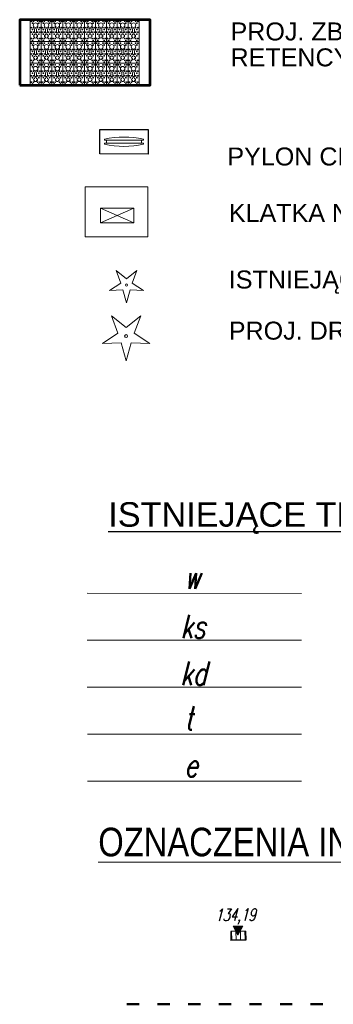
# Model space of a CAD drawing. Header units: metres. Extents: x 7472034 to 8440138, y 5890133 to 5961460.
# Tile 90 of 103: x 8439613 to 8439629, y 5890388 to 5890436. Entities that reach past the tile are written whole.
import ezdxf
from ezdxf.enums import TextEntityAlignment as Align

# ---------------------------------------------------------------- set-up
doc = ezdxf.new("R2010")
doc.units = ezdxf.units.M
doc.header["$MEASUREMENT"] = 0
for name, pattern in [('$0$L218_500', [1, 0.5, -0.5]), ('ACAD_ISO03W100', [30, 12, -18]), ('CENTER', [2, 1.25, -0.25, 0.25, -0.25])]:
    doc.linetypes.add(name, pattern=pattern)
doc.layers.get('0').update_dxf_attribs({"linetype": 'CONTINUOUS', "lineweight": 5})
for name, color, linetype, lineweight in [('### rzędne', 172, 'CONTINUOUS', 5), ('_IS-KS-istn', 36, 'CONTINUOUS', 20), ('_IS-WODA-istn', 5, 'CONTINUOUS', 18), ('_IS.2P.KS.rura', 32, 'ACAD_ISO03W100', 50), ('_IS.KD.krata', 114, 'CONTINUOUS', 30), ('_IS.LEGENDA.1', 7, 'CONTINUOUS', 20), ('_IS_legenda', 7, 'CONTINUOUS', 20), ('a___ogony', 7, 'CONTINUOUS', 5), ('a_opisy', 7, 'CONTINUOUS', 18), ('E_TELEFON-istn', 30, 'CONTINUOUS', 18), ('ELEK-KABLE_ISTN', 1, 'CONTINUOUS', 25), ('ZAG-OPIS_020', 7, 'CONTINUOUS', 25)]:
    doc.layers.add(name, color=color, linetype=linetype, lineweight=lineweight)
doc.layers.add('Parkingi', color=7, linetype='CONTINUOUS')
doc.styles.add('ARIAL', font='arial.ttf')
doc.styles.add('Arial Narrow', font='ARIALN.TTF')
doc.styles.add('DIM', font='simplex.shx', dxfattribs={"width": 0.8})
doc.styles.add('style2', font='romans.shx', dxfattribs={"width": 0.7, "oblique": 15})

# ---------------------------------------------------------------- blocks, each defined once
blk = doc.blocks.new('*U32')
at = {"lineweight": 5}
for p, q in [((1200, 14399), (1200, 13799)), ((2400, 14399), (1200, 14399)), ((1876, 14155), (1724, 14155)), ((2054, 14159), (2004, 14153)), ((2054, 14199), (2054, 14159)), ((2145, 14157), (2145, 14200)), ((2196, 14153), (2145, 14157)), ((2400, 13799), (2400, 14399)), ((2400, 14399), (2400, 13799)), ((3600, 14399), (2400, 14399)), ((3076, 14155), (2924, 14155)), ((3254, 14159), (3204, 14153)), ((3254, 14199), (3254, 14159)), ((3345, 14157), (3345, 14200)), ((3396, 14153), (3345, 14157)), ((3600, 13799), (3600, 14399)), ((3600, 14399), (3600, 13799)), ((4800, 14399), (3600, 14399)), ((4276, 14155), (4124, 14155)), ((4454, 14159), (4404, 14153)), ((4454, 14199), (4454, 14159)), ((4545, 14157), (4545, 14200)), ((4596, 14153), (4545, 14157)), ((4800, 13799), (4800, 14399)), ((1200, 13799), (1200, 13199)), ((2400, 13799), (1200, 13799)), ((1200, 13799), (2400, 13799)), ((1724, 14044), (1876, 14044)), ((2004, 14046), (2054, 14040)), ((2054, 14040), (2054, 13999)), ((2054, 13599), (2054, 13559)), ((2145, 14041), (2196, 14045)), ((2145, 13999), (2145, 14041)), ((2145, 13557), (2145, 13600)), ((2400, 13199), (2400, 13799)), ((2400, 13799), (2400, 13199)), ((3600, 13799), (2400, 13799)), ((2400, 13799), (3600, 13799)), ((2924, 14044), (3076, 14044)), ((3204, 14046), (3254, 14040)), ((3254, 14040), (3254, 13999)), ((3254, 13599), (3254, 13559)), ((3345, 14041), (3396, 14045)), ((3345, 13999), (3345, 14041)), ((3345, 13557), (3345, 13600)), ((3600, 13199), (3600, 13799)), ((3600, 13799), (3600, 13199)), ((4800, 13799), (3600, 13799)), ((3600, 13799), (4800, 13799)), ((4124, 14044), (4276, 14044)), ((4404, 14046), (4454, 14040)), ((4454, 14040), (4454, 13999)), ((4454, 13599), (4454, 13559)), ((4545, 14041), (4596, 14045)), ((4545, 13999), (4545, 14041)), ((4545, 13557), (4545, 13600)), ((4800, 13199), (4800, 13799)), ((1200, 13199), (1200, 12599)), ((2400, 13199), (1200, 13199)), ((1200, 13199), (2400, 13199)), ((1876, 13555), (1724, 13555)), ((1724, 13444), (1876, 13444)), ((2054, 13559), (2004, 13553)), ((2004, 13446), (2054, 13440)), ((2054, 13440), (2054, 13399)), ((2196, 13553), (2145, 13557)), ((2145, 13441), (2196, 13445)), ((2145, 13399), (2145, 13441)), ((2400, 12599), (2400, 13199)), ((2400, 13199), (2400, 12599)), ((3600, 13199), (2400, 13199)), ((2400, 13199), (3600, 13199)), ((3076, 13555), (2924, 13555)), ((2924, 13444), (3076, 13444)), ((3254, 13559), (3204, 13553)), ((3204, 13446), (3254, 13440)), ((3254, 13440), (3254, 13399)), ((3396, 13553), (3345, 13557)), ((3345, 13441), (3396, 13445)), ((3345, 13399), (3345, 13441)), ((3600, 12599), (3600, 13199)), ((3600, 13199), (3600, 12599)), ((4800, 13199), (3600, 13199)), ((3600, 13199), (4800, 13199)), ((4276, 13555), (4124, 13555)), ((4124, 13444), (4276, 13444)), ((4454, 13559), (4404, 13553)), ((4404, 13446), (4454, 13440)), ((4454, 13440), (4454, 13399)), ((4596, 13553), (4545, 13557)), ((4545, 13441), (4596, 13445)), ((4545, 13399), (4545, 13441)), ((4800, 12599), (4800, 13199)), ((1200, 12599), (1200, 11999)), ((2400, 12599), (1200, 12599)), ((1200, 12599), (2400, 12599)), ((1876, 12955), (1724, 12955)), ((1724, 12844), (1876, 12844)), ((2054, 12959), (2004, 12953)), ((2004, 12846), (2054, 12840)), ((2054, 12999), (2054, 12959)), ((2054, 12840), (2054, 12799)), ((2145, 12957), (2145, 13000)), ((2196, 12953), (2145, 12957)), ((2145, 12841), (2196, 12845)), ((2145, 12799), (2145, 12841)), ((2400, 11999), (2400, 12599)), ((2400, 12599), (2400, 11999)), ((3600, 12599), (2400, 12599)), ((2400, 12599), (3600, 12599)), ((3076, 12955), (2924, 12955)), ((2924, 12844), (3076, 12844)), ((3254, 12959), (3204, 12953)), ((3204, 12846), (3254, 12840)), ((3254, 12999), (3254, 12959)), ((3254, 12840), (3254, 12799)), ((3345, 12957), (3345, 13000)), ((3396, 12953), (3345, 12957)), ((3345, 12841), (3396, 12845)), ((3345, 12799), (3345, 12841)), ((3600, 11999), (3600, 12599)), ((3600, 12599), (3600, 11999)), ((4800, 12599), (3600, 12599)), ((3600, 12599), (4800, 12599)), ((4276, 12955), (4124, 12955)), ((4124, 12844), (4276, 12844)), ((4454, 12959), (4404, 12953)), ((4404, 12846), (4454, 12840)), ((4454, 12999), (4454, 12959)), ((4454, 12840), (4454, 12799)), ((4545, 12957), (4545, 13000)), ((4596, 12953), (4545, 12957)), ((4545, 12841), (4596, 12845)), ((4545, 12799), (4545, 12841)), ((4800, 11999), (4800, 12599)), ((1200, 11999), (1200, 11399)), ((2400, 11999), (1200, 11999)), ((1200, 11999), (2400, 11999)), ((1876, 12355), (1724, 12355)), ((1724, 12244), (1876, 12244)), ((2054, 12359), (2004, 12353)), ((2004, 12246), (2054, 12240)), ((2054, 12399), (2054, 12359)), ((2054, 12240), (2054, 12199)), ((2145, 12357), (2145, 12400)), ((2196, 12353), (2145, 12357)), ((2145, 12241), (2196, 12245)), ((2145, 12199), (2145, 12241)), ((2400, 11399), (2400, 11999)), ((2400, 11999), (2400, 11399)), ((3600, 11999), (2400, 11999)), ((2400, 11999), (3600, 11999)), ((3076, 12355), (2924, 12355)), ((2924, 12244), (3076, 12244)), ((3254, 12359), (3204, 12353)), ((3204, 12246), (3254, 12240)), ((3254, 12399), (3254, 12359)), ((3254, 12240), (3254, 12199)), ((3345, 12357), (3345, 12400)), ((3396, 12353), (3345, 12357)), ((3345, 12241), (3396, 12245)), ((3345, 12199), (3345, 12241)), ((3600, 11399), (3600, 11999)), ((3600, 11999), (3600, 11399)), ((4800, 11999), (3600, 11999)), ((3600, 11999), (4800, 11999)), ((4276, 12355), (4124, 12355)), ((4124, 12244), (4276, 12244)), ((4454, 12359), (4404, 12353)), ((4404, 12246), (4454, 12240)), ((4454, 12399), (4454, 12359)), ((4454, 12240), (4454, 12199)), ((4545, 12357), (4545, 12400)), ((4596, 12353), (4545, 12357)), ((4545, 12241), (4596, 12245)), ((4545, 12199), (4545, 12241)), ((4800, 11399), (4800, 11999)), ((1200, 11399), (1200, 10799)), ((2400, 11399), (1200, 11399)), ((1200, 11399), (2400, 11399)), ((1876, 11755), (1724, 11755)), ((1724, 11644), (1876, 11644)), ((2054, 11759), (2004, 11753)), ((2004, 11646), (2054, 11640)), ((2054, 11799), (2054, 11759)), ((2054, 11640), (2054, 11599)), ((2145, 11757), (2145, 11800)), ((2196, 11753), (2145, 11757)), ((2145, 11641), (2196, 11645)), ((2145, 11599), (2145, 11641)), ((2400, 10799), (2400, 11399)), ((2400, 11399), (2400, 10799)), ((3600, 11399), (2400, 11399)), ((2400, 11399), (3600, 11399)), ((3076, 11755), (2924, 11755)), ((2924, 11644), (3076, 11644)), ((3254, 11759), (3204, 11753)), ((3204, 11646), (3254, 11640)), ((3254, 11799), (3254, 11759)), ((3254, 11640), (3254, 11599)), ((3345, 11757), (3345, 11800)), ((3396, 11753), (3345, 11757)), ((3345, 11641), (3396, 11645)), ((3345, 11599), (3345, 11641)), ((3600, 10799), (3600, 11399)), ((3600, 11399), (3600, 10799)), ((4800, 11399), (3600, 11399)), ((3600, 11399), (4800, 11399)), ((4276, 11755), (4124, 11755)), ((4124, 11644), (4276, 11644)), ((4454, 11759), (4404, 11753)), ((4404, 11646), (4454, 11640)), ((4454, 11799), (4454, 11759)), ((4454, 11640), (4454, 11599)), ((4545, 11757), (4545, 11800)), ((4596, 11753), (4545, 11757)), ((4545, 11641), (4596, 11645)), ((4545, 11599), (4545, 11641)), ((4800, 10799), (4800, 11399)), ((1876, 11155), (1724, 11155)), ((1724, 11044), (1876, 11044)), ((2054, 11159), (2004, 11153)), ((2004, 11046), (2054, 11040)), ((2054, 11199), (2054, 11159)), ((2054, 11040), (2054, 10999)), ((2145, 11157), (2145, 11200)), ((2196, 11153), (2145, 11157)), ((2145, 11041), (2196, 11045)), ((2145, 10999), (2145, 11041)), ((3076, 11155), (2924, 11155)), ((2924, 11044), (3076, 11044)), ((3254, 11159), (3204, 11153)), ((3204, 11046), (3254, 11040)), ((3254, 11199), (3254, 11159)), ((3254, 11040), (3254, 10999)), ((3345, 11157), (3345, 11200)), ((3396, 11153), (3345, 11157)), ((3345, 11041), (3396, 11045)), ((3345, 10999), (3345, 11041)), ((4276, 11155), (4124, 11155)), ((4124, 11044), (4276, 11044)), ((4454, 11159), (4404, 11153)), ((4404, 11046), (4454, 11040)), ((4454, 11199), (4454, 11159)), ((4454, 11040), (4454, 10999)), ((4545, 11157), (4545, 11200)), ((4596, 11153), (4545, 11157)), ((4545, 11041), (4596, 11045)), ((4545, 10999), (4545, 11041)), ((1200, 10799), (1200, 10199)), ((2400, 10799), (1200, 10799)), ((1200, 10799), (2400, 10799)), ((1876, 10555), (1724, 10555)), ((1724, 10444), (1876, 10444)), ((2054, 10559), (2004, 10553)), ((2004, 10446), (2054, 10440)), ((2054, 10599), (2054, 10559)), ((2054, 10440), (2054, 10399)), ((2145, 10557), (2145, 10600)), ((2196, 10553), (2145, 10557)), ((2145, 10441), (2196, 10445)), ((2145, 10399), (2145, 10441)), ((2400, 10199), (2400, 10799)), ((2400, 10799), (2400, 10199)), ((3600, 10799), (2400, 10799)), ((2400, 10799), (3600, 10799)), ((3076, 10555), (2924, 10555)), ((2924, 10444), (3076, 10444)), ((3254, 10559), (3204, 10553)), ((3204, 10446), (3254, 10440)), ((3254, 10599), (3254, 10559)), ((3254, 10440), (3254, 10399)), ((3345, 10557), (3345, 10600)), ((3396, 10553), (3345, 10557)), ((3345, 10441), (3396, 10445)), ((3345, 10399), (3345, 10441)), ((3600, 10199), (3600, 10799)), ((3600, 10799), (3600, 10199)), ((4800, 10799), (3600, 10799)), ((3600, 10799), (4800, 10799)), ((4276, 10555), (4124, 10555)), ((4124, 10444), (4276, 10444)), ((4454, 10559), (4404, 10553)), ((4404, 10446), (4454, 10440)), ((4454, 10599), (4454, 10559)), ((4454, 10440), (4454, 10399)), ((4545, 10557), (4545, 10600)), ((4596, 10553), (4545, 10557)), ((4545, 10441), (4596, 10445)), ((4545, 10399), (4545, 10441)), ((4800, 10199), (4800, 10799)), ((1200, 10199), (1200, 9599)), ((2400, 10199), (1200, 10199)), ((1200, 10199), (2400, 10199)), ((1876, 9955), (1724, 9955)), ((1724, 9844), (1876, 9844)), ((2054, 9959), (2004, 9953)), ((2004, 9846), (2054, 9840)), ((2054, 9999), (2054, 9959)), ((2054, 9840), (2054, 9799)), ((2145, 9957), (2145, 10000)), ((2196, 9953), (2145, 9957)), ((2145, 9841), (2196, 9845)), ((2145, 9799), (2145, 9841)), ((2400, 9599), (2400, 10199)), ((2400, 10199), (2400, 9599)), ((3600, 10199), (2400, 10199)), ((2400, 10199), (3600, 10199)), ((3076, 9955), (2924, 9955)), ((2924, 9844), (3076, 9844)), ((3254, 9959), (3204, 9953)), ((3204, 9846), (3254, 9840)), ((3254, 9999), (3254, 9959)), ((3254, 9840), (3254, 9799)), ((3345, 9957), (3345, 10000)), ((3396, 9953), (3345, 9957)), ((3345, 9841), (3396, 9845)), ((3345, 9799), (3345, 9841)), ((3600, 9599), (3600, 10199)), ((3600, 10199), (3600, 9599)), ((4800, 10199), (3600, 10199)), ((3600, 10199), (4800, 10199)), ((4276, 9955), (4124, 9955)), ((4124, 9844), (4276, 9844)), ((4454, 9959), (4404, 9953)), ((4404, 9846), (4454, 9840)), ((4454, 9999), (4454, 9959)), ((4454, 9840), (4454, 9799)), ((4545, 9957), (4545, 10000)), ((4596, 9953), (4545, 9957)), ((4545, 9841), (4596, 9845)), ((4545, 9799), (4545, 9841)), ((4800, 9599), (4800, 10199)), ((1200, 9599), (1200, 8999)), ((2400, 9599), (1200, 9599)), ((1200, 9599), (2400, 9599)), ((1876, 9355), (1724, 9355)), ((1724, 9244), (1876, 9244)), ((2054, 9359), (2004, 9353)), ((2004, 9246), (2054, 9240)), ((2054, 9399), (2054, 9359)), ((2054, 9240), (2054, 9199)), ((2145, 9357), (2145, 9400)), ((2196, 9353), (2145, 9357)), ((2145, 9241), (2196, 9245)), ((2145, 9199), (2145, 9241)), ((2400, 8999), (2400, 9599)), ((2400, 9599), (2400, 8999)), ((3600, 9599), (2400, 9599)), ((2400, 9599), (3600, 9599)), ((3076, 9355), (2924, 9355)), ((2924, 9244), (3076, 9244)), ((3254, 9359), (3204, 9353)), ((3204, 9246), (3254, 9240)), ((3254, 9399), (3254, 9359)), ((3254, 9240), (3254, 9199)), ((3345, 9357), (3345, 9400)), ((3396, 9353), (3345, 9357)), ((3345, 9241), (3396, 9245)), ((3345, 9199), (3345, 9241)), ((3600, 8999), (3600, 9599)), ((3600, 9599), (3600, 8999)), ((4800, 9599), (3600, 9599)), ((3600, 9599), (4800, 9599)), ((4276, 9355), (4124, 9355)), ((4124, 9244), (4276, 9244)), ((4454, 9359), (4404, 9353)), ((4404, 9246), (4454, 9240)), ((4454, 9399), (4454, 9359)), ((4454, 9240), (4454, 9199)), ((4545, 9357), (4545, 9400)), ((4596, 9353), (4545, 9357)), ((4545, 9241), (4596, 9245)), ((4545, 9199), (4545, 9241)), ((4800, 8999), (4800, 9599)), ((2400, 8999), (1200, 8999)), ((1200, 8999), (1200, 8399)), ((1200, 8999), (2400, 8999)), ((1876, 8755), (1724, 8755)), ((2054, 8759), (2004, 8753)), ((2054, 8799), (2054, 8759)), ((2145, 8757), (2145, 8800)), ((2196, 8753), (2145, 8757)), ((2400, 8399), (2400, 8999)), ((2400, 8999), (2400, 8399)), ((3600, 8999), (2400, 8999)), ((2400, 8999), (3600, 8999)), ((3076, 8755), (2924, 8755)), ((3254, 8759), (3204, 8753)), ((3254, 8799), (3254, 8759)), ((3345, 8757), (3345, 8800)), ((3396, 8753), (3345, 8757)), ((3600, 8399), (3600, 8999)), ((3600, 8999), (3600, 8399)), ((4800, 8999), (3600, 8999)), ((3600, 8999), (4800, 8999)), ((4276, 8755), (4124, 8755)), ((4454, 8759), (4404, 8753)), ((4454, 8799), (4454, 8759)), ((4545, 8757), (4545, 8800)), ((4596, 8753), (4545, 8757)), ((4800, 8399), (4800, 8999)), ((1200, 8399), (2400, 8399)), ((1724, 8644), (1876, 8644)), ((2004, 8646), (2054, 8640)), ((2054, 8640), (2054, 8599)), ((2145, 8641), (2196, 8645)), ((2145, 8599), (2145, 8641)), ((2400, 8399), (3600, 8399)), ((2924, 8644), (3076, 8644)), ((3204, 8646), (3254, 8640)), ((3254, 8640), (3254, 8599)), ((3345, 8641), (3396, 8645)), ((3345, 8599), (3345, 8641)), ((3600, 8399), (4800, 8399)), ((4124, 8644), (4276, 8644)), ((4404, 8646), (4454, 8640)), ((4454, 8640), (4454, 8599)), ((4545, 8641), (4596, 8645)), ((4545, 8599), (4545, 8641))]:
    blk.add_line(p, q, dxfattribs=at)
for centre, radius in [((1291, 14333), 21.7), ((1291, 14215), 21.7), ((1393, 14274), 21.7), ((1500, 14099), 125), ((1641, 14333), 21.7), ((1641, 14215), 21.7), ((1743, 14274), 21.7), ((1891, 14333), 21.7), ((1891, 14215), 21.7), ((1993, 14274), 21.7), ((2241, 14333), 21.7), ((2241, 14215), 21.7), ((2343, 14274), 21.7), ((2491, 14333), 21.7), ((2491, 14215), 21.7), ((2593, 14274), 21.7), ((2700, 14099), 125), ((2841, 14333), 21.7), ((2841, 14215), 21.7), ((2943, 14274), 21.7), ((3091, 14333), 21.7), ((3091, 14215), 21.7), ((3193, 14274), 21.7), ((3441, 14333), 21.7), ((3441, 14215), 21.7), ((3543, 14274), 21.7), ((3691, 14333), 21.7), ((3691, 14215), 21.7), ((3793, 14274), 21.7), ((3900, 14099), 125), ((4041, 14333), 21.7), ((4041, 14215), 21.7), ((4143, 14274), 21.7), ((4291, 14333), 21.7), ((4291, 14215), 21.7), ((4393, 14274), 21.7), ((4641, 14333), 21.7), ((4641, 14215), 21.7), ((4743, 14274), 21.7), ((1291, 13983), 21.7), ((1291, 13865), 21.7), ((1291, 13733), 21.7), ((1291, 13615), 21.7), ((1393, 13924), 21.7), ((1393, 13674), 21.7), ((1500, 13499), 125), ((1641, 13983), 21.7), ((1641, 13865), 21.7), ((1641, 13733), 21.7), ((1641, 13615), 21.7), ((1743, 13924), 21.7), ((1743, 13674), 21.7), ((1891, 13983), 21.7), ((1891, 13865), 21.7), ((1891, 13733), 21.7), ((1891, 13615), 21.7), ((1993, 13924), 21.7), ((1993, 13674), 21.7), ((2241, 13983), 21.7), ((2241, 13865), 21.7), ((2241, 13733), 21.7), ((2241, 13615), 21.7), ((2343, 13924), 21.7), ((2343, 13674), 21.7), ((2491, 13983), 21.7), ((2491, 13865), 21.7), ((2491, 13733), 21.7), ((2491, 13615), 21.7), ((2593, 13924), 21.7), ((2593, 13674), 21.7), ((2700, 13499), 125), ((2841, 13983), 21.7), ((2841, 13865), 21.7), ((2841, 13733), 21.7), ((2841, 13615), 21.7), ((2943, 13924), 21.7), ((2943, 13674), 21.7), ((3091, 13983), 21.7), ((3091, 13865), 21.7), ((3091, 13733), 21.7), ((3091, 13615), 21.7), ((3193, 13924), 21.7), ((3193, 13674), 21.7), ((3441, 13983), 21.7), ((3441, 13865), 21.7), ((3441, 13733), 21.7), ((3441, 13615), 21.7), ((3543, 13924), 21.7), ((3543, 13674), 21.7), ((3691, 13983), 21.7), ((3691, 13865), 21.7), ((3691, 13733), 21.7), ((3691, 13615), 21.7), ((3793, 13924), 21.7), ((3793, 13674), 21.7), ((3900, 13499), 125), ((4041, 13983), 21.7), ((4041, 13865), 21.7), ((4041, 13733), 21.7), ((4041, 13615), 21.7), ((4143, 13924), 21.7), ((4143, 13674), 21.7), ((4291, 13983), 21.7), ((4291, 13865), 21.7), ((4291, 13733), 21.7), ((4291, 13615), 21.7), ((4393, 13924), 21.7), ((4393, 13674), 21.7), ((4641, 13983), 21.7), ((4641, 13865), 21.7), ((4641, 13733), 21.7), ((4641, 13615), 21.7), ((4743, 13924), 21.7), ((4743, 13674), 21.7), ((1291, 13383), 21.7), ((1291, 13265), 21.7), ((1291, 13133), 21.7), ((1291, 13015), 21.7), ((1393, 13324), 21.7), ((1393, 13074), 21.7), ((1500, 12899), 125), ((1641, 13383), 21.7), ((1641, 13265), 21.7), ((1641, 13133), 21.7), ((1641, 13015), 21.7), ((1743, 13324), 21.7), ((1743, 13074), 21.7), ((1891, 13383), 21.7), ((1891, 13265), 21.7), ((1891, 13133), 21.7), ((1891, 13015), 21.7), ((1993, 13324), 21.7), ((1993, 13074), 21.7), ((2241, 13383), 21.7), ((2241, 13265), 21.7), ((2241, 13133), 21.7), ((2241, 13015), 21.7), ((2343, 13324), 21.7), ((2343, 13074), 21.7), ((2491, 13383), 21.7), ((2491, 13265), 21.7), ((2491, 13133), 21.7), ((2491, 13015), 21.7), ((2593, 13324), 21.7), ((2593, 13074), 21.7), ((2700, 12899), 125), ((2841, 13383), 21.7), ((2841, 13265), 21.7), ((2841, 13133), 21.7), ((2841, 13015), 21.7), ((2943, 13324), 21.7), ((2943, 13074), 21.7), ((3091, 13383), 21.7), ((3091, 13265), 21.7), ((3091, 13133), 21.7), ((3091, 13015), 21.7), ((3193, 13324), 21.7), ((3193, 13074), 21.7), ((3441, 13383), 21.7), ((3441, 13265), 21.7), ((3441, 13133), 21.7), ((3441, 13015), 21.7), ((3543, 13324), 21.7), ((3543, 13074), 21.7), ((3691, 13383), 21.7), ((3691, 13265), 21.7), ((3691, 13133), 21.7), ((3691, 13015), 21.7), ((3793, 13324), 21.7), ((3793, 13074), 21.7), ((3900, 12899), 125), ((4041, 13383), 21.7), ((4041, 13265), 21.7), ((4041, 13133), 21.7), ((4041, 13015), 21.7), ((4143, 13324), 21.7), ((4143, 13074), 21.7), ((4291, 13383), 21.7), ((4291, 13265), 21.7), ((4291, 13133), 21.7), ((4291, 13015), 21.7), ((4393, 13324), 21.7), ((4393, 13074), 21.7), ((4641, 13383), 21.7), ((4641, 13265), 21.7), ((4641, 13133), 21.7), ((4641, 13015), 21.7), ((4743, 13324), 21.7), ((4743, 13074), 21.7), ((1291, 12783), 21.7), ((1291, 12665), 21.7), ((1291, 12533), 21.7), ((1393, 12724), 21.7), ((1393, 12474), 21.7), ((1641, 12783), 21.7), ((1641, 12665), 21.7), ((1641, 12533), 21.7), ((1743, 12724), 21.7), ((1743, 12474), 21.7), ((1891, 12783), 21.7), ((1891, 12665), 21.7), ((1891, 12533), 21.7), ((1993, 12724), 21.7), ((1993, 12474), 21.7), ((2241, 12783), 21.7), ((2241, 12665), 21.7), ((2241, 12533), 21.7), ((2343, 12724), 21.7), ((2343, 12474), 21.7), ((2491, 12783), 21.7), ((2491, 12665), 21.7), ((2491, 12533), 21.7), ((2593, 12724), 21.7), ((2593, 12474), 21.7), ((2841, 12783), 21.7), ((2841, 12665), 21.7), ((2841, 12533), 21.7), ((2943, 12724), 21.7), ((2943, 12474), 21.7), ((3091, 12783), 21.7), ((3091, 12665), 21.7), ((3091, 12533), 21.7), ((3193, 12724), 21.7), ((3193, 12474), 21.7), ((3441, 12783), 21.7), ((3441, 12665), 21.7), ((3441, 12533), 21.7), ((3543, 12724), 21.7), ((3543, 12474), 21.7), ((3691, 12783), 21.7), ((3691, 12665), 21.7), ((3691, 12533), 21.7), ((3793, 12724), 21.7), ((3793, 12474), 21.7), ((4041, 12783), 21.7), ((4041, 12665), 21.7), ((4041, 12533), 21.7), ((4143, 12724), 21.7), ((4143, 12474), 21.7), ((4291, 12783), 21.7), ((4291, 12665), 21.7), ((4291, 12533), 21.7), ((4393, 12724), 21.7), ((4393, 12474), 21.7), ((4641, 12783), 21.7), ((4641, 12665), 21.7), ((4641, 12533), 21.7), ((4743, 12724), 21.7), ((4743, 12474), 21.7), ((1291, 12415), 21.7), ((1291, 12183), 21.7), ((1291, 12065), 21.7), ((1291, 11933), 21.7), ((1393, 12124), 21.7), ((1500, 12299), 125), ((1641, 12415), 21.7), ((1641, 12183), 21.7), ((1641, 12065), 21.7), ((1641, 11933), 21.7), ((1743, 12124), 21.7), ((1891, 12415), 21.7), ((1891, 12183), 21.7), ((1891, 12065), 21.7), ((1891, 11933), 21.7), ((1993, 12124), 21.7), ((2241, 12415), 21.7), ((2241, 12183), 21.7), ((2241, 12065), 21.7), ((2241, 11933), 21.7), ((2343, 12124), 21.7), ((2491, 12415), 21.7), ((2491, 12183), 21.7), ((2491, 12065), 21.7), ((2491, 11933), 21.7), ((2593, 12124), 21.7), ((2700, 12299), 125), ((2841, 12415), 21.7), ((2841, 12183), 21.7), ((2841, 12065), 21.7), ((2841, 11933), 21.7), ((2943, 12124), 21.7), ((3091, 12415), 21.7), ((3091, 12183), 21.7), ((3091, 12065), 21.7), ((3091, 11933), 21.7), ((3193, 12124), 21.7), ((3441, 12415), 21.7), ((3441, 12183), 21.7), ((3441, 12065), 21.7), ((3441, 11933), 21.7), ((3543, 12124), 21.7), ((3691, 12415), 21.7), ((3691, 12183), 21.7), ((3691, 12065), 21.7), ((3691, 11933), 21.7), ((3793, 12124), 21.7), ((3900, 12299), 125), ((4041, 12415), 21.7), ((4041, 12183), 21.7), ((4041, 12065), 21.7), ((4041, 11933), 21.7), ((4143, 12124), 21.7), ((4291, 12415), 21.7), ((4291, 12183), 21.7), ((4291, 12065), 21.7), ((4291, 11933), 21.7), ((4393, 12124), 21.7), ((4641, 12415), 21.7), ((4641, 12183), 21.7), ((4641, 12065), 21.7), ((4641, 11933), 21.7), ((4743, 12124), 21.7), ((1291, 11815), 21.7), ((1291, 11583), 21.7), ((1291, 11465), 21.7), ((1393, 11874), 21.7), ((1393, 11524), 21.7), ((1500, 11699), 125), ((1641, 11815), 21.7), ((1641, 11583), 21.7), ((1641, 11465), 21.7), ((1743, 11874), 21.7), ((1743, 11524), 21.7), ((1891, 11815), 21.7), ((1891, 11583), 21.7), ((1891, 11465), 21.7), ((1993, 11874), 21.7), ((1993, 11524), 21.7), ((2241, 11815), 21.7), ((2241, 11583), 21.7), ((2241, 11465), 21.7), ((2343, 11874), 21.7), ((2343, 11524), 21.7), ((2491, 11815), 21.7), ((2491, 11583), 21.7), ((2491, 11465), 21.7), ((2593, 11874), 21.7), ((2593, 11524), 21.7), ((2700, 11699), 125), ((2841, 11815), 21.7), ((2841, 11583), 21.7), ((2841, 11465), 21.7), ((2943, 11874), 21.7), ((2943, 11524), 21.7), ((3091, 11815), 21.7), ((3091, 11583), 21.7), ((3091, 11465), 21.7), ((3193, 11874), 21.7), ((3193, 11524), 21.7), ((3441, 11815), 21.7), ((3441, 11583), 21.7), ((3441, 11465), 21.7), ((3543, 11874), 21.7), ((3543, 11524), 21.7), ((3691, 11815), 21.7), ((3691, 11583), 21.7), ((3691, 11465), 21.7), ((3793, 11874), 21.7), ((3793, 11524), 21.7), ((3900, 11699), 125), ((4041, 11815), 21.7), ((4041, 11583), 21.7), ((4041, 11465), 21.7), ((4143, 11874), 21.7), ((4143, 11524), 21.7), ((4291, 11815), 21.7), ((4291, 11583), 21.7), ((4291, 11465), 21.7), ((4393, 11874), 21.7), ((4393, 11524), 21.7), ((4641, 11815), 21.7), ((4641, 11583), 21.7), ((4641, 11465), 21.7), ((4743, 11874), 21.7), ((4743, 11524), 21.7), ((1291, 11333), 21.7), ((1291, 11215), 21.7), ((1291, 10983), 21.7), ((1291, 10865), 21.7), ((1393, 11274), 21.7), ((1393, 10924), 21.7), ((1500, 11099), 125), ((1641, 11333), 21.7), ((1641, 11215), 21.7), ((1641, 10983), 21.7), ((1641, 10865), 21.7), ((1743, 11274), 21.7), ((1743, 10924), 21.7), ((1891, 11333), 21.7), ((1891, 11215), 21.7), ((1891, 10983), 21.7), ((1891, 10865), 21.7), ((1993, 11274), 21.7), ((1993, 10924), 21.7), ((2241, 11333), 21.7), ((2241, 11215), 21.7), ((2241, 10983), 21.7), ((2241, 10865), 21.7), ((2343, 11274), 21.7), ((2343, 10924), 21.7), ((2491, 11333), 21.7), ((2491, 11215), 21.7), ((2491, 10983), 21.7), ((2491, 10865), 21.7), ((2593, 11274), 21.7), ((2593, 10924), 21.7), ((2700, 11099), 125), ((2841, 11333), 21.7), ((2841, 11215), 21.7), ((2841, 10983), 21.7), ((2841, 10865), 21.7), ((2943, 11274), 21.7), ((2943, 10924), 21.7), ((3091, 11333), 21.7), ((3091, 11215), 21.7), ((3091, 10983), 21.7), ((3091, 10865), 21.7), ((3193, 11274), 21.7), ((3193, 10924), 21.7), ((3441, 11333), 21.7), ((3441, 11215), 21.7), ((3441, 10983), 21.7), ((3441, 10865), 21.7), ((3543, 11274), 21.7), ((3543, 10924), 21.7), ((3691, 11333), 21.7), ((3691, 11215), 21.7), ((3691, 10983), 21.7), ((3691, 10865), 21.7), ((3793, 11274), 21.7), ((3793, 10924), 21.7), ((3900, 11099), 125), ((4041, 11333), 21.7), ((4041, 11215), 21.7), ((4041, 10983), 21.7), ((4041, 10865), 21.7), ((4143, 11274), 21.7), ((4143, 10924), 21.7), ((4291, 11333), 21.7), ((4291, 11215), 21.7), ((4291, 10983), 21.7), ((4291, 10865), 21.7), ((4393, 11274), 21.7), ((4393, 10924), 21.7), ((4641, 11333), 21.7), ((4641, 11215), 21.7), ((4641, 10983), 21.7), ((4641, 10865), 21.7), ((4743, 11274), 21.7), ((4743, 10924), 21.7), ((1291, 10733), 21.7), ((1291, 10615), 21.7), ((1291, 10383), 21.7), ((1393, 10674), 21.7), ((1393, 10324), 21.7), ((1500, 10499), 125), ((1641, 10733), 21.7), ((1641, 10615), 21.7), ((1641, 10383), 21.7), ((1743, 10674), 21.7), ((1743, 10324), 21.7), ((1891, 10733), 21.7), ((1891, 10615), 21.7), ((1891, 10383), 21.7), ((1993, 10674), 21.7), ((1993, 10324), 21.7), ((2241, 10733), 21.7), ((2241, 10615), 21.7), ((2241, 10383), 21.7), ((2343, 10674), 21.7), ((2343, 10324), 21.7), ((2491, 10733), 21.7), ((2491, 10615), 21.7), ((2491, 10383), 21.7), ((2593, 10674), 21.7), ((2593, 10324), 21.7), ((2700, 10499), 125), ((2841, 10733), 21.7), ((2841, 10615), 21.7), ((2841, 10383), 21.7), ((2943, 10674), 21.7), ((2943, 10324), 21.7), ((3091, 10733), 21.7), ((3091, 10615), 21.7), ((3091, 10383), 21.7), ((3193, 10674), 21.7), ((3193, 10324), 21.7), ((3441, 10733), 21.7), ((3441, 10615), 21.7), ((3441, 10383), 21.7), ((3543, 10674), 21.7), ((3543, 10324), 21.7), ((3691, 10733), 21.7), ((3691, 10615), 21.7), ((3691, 10383), 21.7), ((3793, 10674), 21.7), ((3793, 10324), 21.7), ((3900, 10499), 125), ((4041, 10733), 21.7), ((4041, 10615), 21.7), ((4041, 10383), 21.7), ((4143, 10674), 21.7), ((4143, 10324), 21.7), ((4291, 10733), 21.7), ((4291, 10615), 21.7), ((4291, 10383), 21.7), ((4393, 10674), 21.7), ((4393, 10324), 21.7), ((4641, 10733), 21.7), ((4641, 10615), 21.7), ((4641, 10383), 21.7), ((4743, 10674), 21.7), ((4743, 10324), 21.7), ((1291, 10265), 21.7), ((1291, 10133), 21.7), ((1291, 10015), 21.7), ((1291, 9783), 21.7), ((1393, 10074), 21.7), ((1500, 9899), 125), ((1641, 10265), 21.7), ((1641, 10133), 21.7), ((1641, 10015), 21.7), ((1641, 9783), 21.7), ((1743, 10074), 21.7), ((1891, 10265), 21.7), ((1891, 10133), 21.7), ((1891, 10015), 21.7), ((1891, 9783), 21.7), ((1993, 10074), 21.7), ((2241, 10265), 21.7), ((2241, 10133), 21.7), ((2241, 10015), 21.7), ((2241, 9783), 21.7), ((2343, 10074), 21.7), ((2491, 10265), 21.7), ((2491, 10133), 21.7), ((2491, 10015), 21.7), ((2491, 9783), 21.7), ((2593, 10074), 21.7), ((2700, 9899), 125), ((2841, 10265), 21.7), ((2841, 10133), 21.7), ((2841, 10015), 21.7), ((2841, 9783), 21.7), ((2943, 10074), 21.7), ((3091, 10265), 21.7), ((3091, 10133), 21.7), ((3091, 10015), 21.7), ((3091, 9783), 21.7), ((3193, 10074), 21.7), ((3441, 10265), 21.7), ((3441, 10133), 21.7), ((3441, 10015), 21.7), ((3441, 9783), 21.7), ((3543, 10074), 21.7), ((3691, 10265), 21.7), ((3691, 10133), 21.7), ((3691, 10015), 21.7), ((3691, 9783), 21.7), ((3793, 10074), 21.7), ((3900, 9899), 125), ((4041, 10265), 21.7), ((4041, 10133), 21.7), ((4041, 10015), 21.7), ((4041, 9783), 21.7), ((4143, 10074), 21.7), ((4291, 10265), 21.7), ((4291, 10133), 21.7), ((4291, 10015), 21.7), ((4291, 9783), 21.7), ((4393, 10074), 21.7), ((4641, 10265), 21.7), ((4641, 10133), 21.7), ((4641, 10015), 21.7), ((4641, 9783), 21.7), ((4743, 10074), 21.7), ((1291, 9665), 21.7), ((1291, 9533), 21.7), ((1291, 9415), 21.7), ((1393, 9724), 21.7), ((1393, 9474), 21.7), ((1500, 9299), 125), ((1641, 9665), 21.7), ((1641, 9533), 21.7), ((1641, 9415), 21.7), ((1743, 9724), 21.7), ((1743, 9474), 21.7), ((1891, 9665), 21.7), ((1891, 9533), 21.7), ((1891, 9415), 21.7), ((1993, 9724), 21.7), ((1993, 9474), 21.7), ((2241, 9665), 21.7), ((2241, 9533), 21.7), ((2241, 9415), 21.7), ((2343, 9724), 21.7), ((2343, 9474), 21.7), ((2491, 9665), 21.7), ((2491, 9533), 21.7), ((2491, 9415), 21.7), ((2593, 9724), 21.7), ((2593, 9474), 21.7), ((2700, 9299), 125), ((2841, 9665), 21.7), ((2841, 9533), 21.7), ((2841, 9415), 21.7), ((2943, 9724), 21.7), ((2943, 9474), 21.7), ((3091, 9665), 21.7), ((3091, 9533), 21.7), ((3091, 9415), 21.7), ((3193, 9724), 21.7), ((3193, 9474), 21.7), ((3441, 9665), 21.7), ((3441, 9533), 21.7), ((3441, 9415), 21.7), ((3543, 9724), 21.7), ((3543, 9474), 21.7), ((3691, 9665), 21.7), ((3691, 9533), 21.7), ((3691, 9415), 21.7), ((3793, 9724), 21.7), ((3793, 9474), 21.7), ((3900, 9299), 125), ((4041, 9665), 21.7), ((4041, 9533), 21.7), ((4041, 9415), 21.7), ((4143, 9724), 21.7), ((4143, 9474), 21.7), ((4291, 9665), 21.7), ((4291, 9533), 21.7), ((4291, 9415), 21.7), ((4393, 9724), 21.7), ((4393, 9474), 21.7), ((4641, 9665), 21.7), ((4641, 9533), 21.7), ((4641, 9415), 21.7), ((4743, 9724), 21.7), ((4743, 9474), 21.7), ((1291, 9183), 21.7), ((1291, 9065), 21.7), ((1291, 8933), 21.7), ((1291, 8815), 21.7), ((1393, 9124), 21.7), ((1393, 8874), 21.7), ((1500, 8699), 125), ((1641, 9183), 21.7), ((1641, 9065), 21.7), ((1641, 8933), 21.7), ((1641, 8815), 21.7), ((1743, 9124), 21.7), ((1743, 8874), 21.7), ((1891, 9183), 21.7), ((1891, 9065), 21.7), ((1891, 8933), 21.7), ((1891, 8815), 21.7), ((1993, 9124), 21.7), ((1993, 8874), 21.7), ((2241, 9183), 21.7), ((2241, 9065), 21.7), ((2241, 8933), 21.7), ((2241, 8815), 21.7), ((2343, 9124), 21.7), ((2343, 8874), 21.7), ((2491, 9183), 21.7), ((2491, 9065), 21.7), ((2491, 8933), 21.7), ((2491, 8815), 21.7), ((2593, 9124), 21.7), ((2593, 8874), 21.7), ((2700, 8699), 125), ((2841, 9183), 21.7), ((2841, 9065), 21.7), ((2841, 8933), 21.7), ((2841, 8815), 21.7), ((2943, 9124), 21.7), ((2943, 8874), 21.7), ((3091, 9183), 21.7), ((3091, 9065), 21.7), ((3091, 8933), 21.7), ((3091, 8815), 21.7), ((3193, 9124), 21.7), ((3193, 8874), 21.7), ((3441, 9183), 21.7), ((3441, 9065), 21.7), ((3441, 8933), 21.7), ((3441, 8815), 21.7), ((3543, 9124), 21.7), ((3543, 8874), 21.7), ((3691, 9183), 21.7), ((3691, 9065), 21.7), ((3691, 8933), 21.7), ((3691, 8815), 21.7), ((3793, 9124), 21.7), ((3793, 8874), 21.7), ((3900, 8699), 125), ((4041, 9183), 21.7), ((4041, 9065), 21.7), ((4041, 8933), 21.7), ((4041, 8815), 21.7), ((4143, 9124), 21.7), ((4143, 8874), 21.7), ((4291, 9183), 21.7), ((4291, 9065), 21.7), ((4291, 8933), 21.7), ((4291, 8815), 21.7), ((4393, 9124), 21.7), ((4393, 8874), 21.7), ((4641, 9183), 21.7), ((4641, 9065), 21.7), ((4641, 8933), 21.7), ((4641, 8815), 21.7), ((4743, 9124), 21.7), ((4743, 8874), 21.7), ((1291, 8583), 21.7), ((1291, 8465), 21.7), ((1393, 8524), 21.7), ((1641, 8583), 21.7), ((1641, 8465), 21.7), ((1743, 8524), 21.7), ((1891, 8583), 21.7), ((1891, 8465), 21.7), ((1993, 8524), 21.7), ((2241, 8583), 21.7), ((2241, 8465), 21.7), ((2343, 8524), 21.7), ((2491, 8583), 21.7), ((2491, 8465), 21.7), ((2593, 8524), 21.7), ((2841, 8583), 21.7), ((2841, 8465), 21.7), ((2943, 8524), 21.7), ((3091, 8583), 21.7), ((3091, 8465), 21.7), ((3193, 8524), 21.7), ((3441, 8583), 21.7), ((3441, 8465), 21.7), ((3543, 8524), 21.7), ((3691, 8583), 21.7), ((3691, 8465), 21.7), ((3793, 8524), 21.7), ((4041, 8583), 21.7), ((4041, 8465), 21.7), ((4143, 8524), 21.7), ((4291, 8583), 21.7), ((4291, 8465), 21.7), ((4393, 8524), 21.7), ((4641, 8583), 21.7), ((4641, 8465), 21.7), ((4743, 8524), 21.7)]:
    blk.add_circle(centre, radius, dxfattribs=at)
for centre, radius, start, end in [((1724, 14099), 55.5, 90, 270), ((1876, 14099), 55.5, 270, 90), ((2100, 14099), 110, 150.7804, 209.2196), ((2100, 14099), 110, 65.7085, 114.6052), ((2100, 14099), 110, 330.6407, 29.3593), ((2924, 14099), 55.5, 90, 270), ((3076, 14099), 55.5, 270, 90), ((3300, 14099), 110, 150.7804, 209.2196), ((3300, 14099), 110, 65.7085, 114.6052), ((3300, 14099), 110, 330.6407, 29.3593), ((4124, 14099), 55.5, 90, 270), ((4276, 14099), 55.5, 270, 90), ((4500, 14099), 110, 150.7804, 209.2196), ((4500, 14099), 110, 65.7085, 114.6052), ((4500, 14099), 110, 330.6407, 29.3593), ((2100, 14099), 110, 245.3948, 294.2915), ((2100, 13499), 110, 65.7085, 114.6052), ((3300, 14099), 110, 245.3948, 294.2915), ((3300, 13499), 110, 65.7085, 114.6052), ((4500, 14099), 110, 245.3948, 294.2915), ((4500, 13499), 110, 65.7085, 114.6052), ((1724, 13499), 55.5, 90, 270), ((1876, 13499), 55.5, 270, 90), ((2100, 13499), 110, 150.7804, 209.2196), ((2100, 13499), 110, 245.3948, 294.2915), ((2100, 13499), 110, 330.6407, 29.3593), ((2924, 13499), 55.5, 90, 270), ((3076, 13499), 55.5, 270, 90), ((3300, 13499), 110, 150.7804, 209.2196), ((3300, 13499), 110, 245.3948, 294.2915), ((3300, 13499), 110, 330.6407, 29.3593), ((4124, 13499), 55.5, 90, 270), ((4276, 13499), 55.5, 270, 90), ((4500, 13499), 110, 150.7804, 209.2196), ((4500, 13499), 110, 245.3948, 294.2915), ((4500, 13499), 110, 330.6407, 29.3593), ((1724, 12899), 55.5, 90, 270), ((1876, 12899), 55.5, 270, 90), ((2100, 12899), 110, 150.7804, 209.2196), ((2100, 12899), 110, 65.7085, 114.6052), ((2100, 12899), 110, 245.3948, 294.2915), ((2100, 12899), 110, 330.6407, 29.3593), ((2924, 12899), 55.5, 90, 270), ((3076, 12899), 55.5, 270, 90), ((3300, 12899), 110, 150.7804, 209.2196), ((3300, 12899), 110, 65.7085, 114.6052), ((3300, 12899), 110, 245.3948, 294.2915), ((3300, 12899), 110, 330.6407, 29.3593), ((4124, 12899), 55.5, 90, 270), ((4276, 12899), 55.5, 270, 90), ((4500, 12899), 110, 150.7804, 209.2196), ((4500, 12899), 110, 65.7085, 114.6052), ((4500, 12899), 110, 245.3948, 294.2915), ((4500, 12899), 110, 330.6407, 29.3593), ((1724, 12299), 55.5, 90, 270), ((1876, 12299), 55.5, 270, 90), ((2100, 12299), 110, 150.7804, 209.2196), ((2100, 12299), 110, 65.7085, 114.6052), ((2100, 12299), 110, 245.3948, 294.2915), ((2100, 12299), 110, 330.6407, 29.3593), ((2924, 12299), 55.5, 90, 270), ((3076, 12299), 55.5, 270, 90), ((3300, 12299), 110, 150.7804, 209.2196), ((3300, 12299), 110, 65.7085, 114.6052), ((3300, 12299), 110, 245.3948, 294.2915), ((3300, 12299), 110, 330.6407, 29.3593), ((4124, 12299), 55.5, 90, 270), ((4276, 12299), 55.5, 270, 90), ((4500, 12299), 110, 150.7804, 209.2196), ((4500, 12299), 110, 65.7085, 114.6052), ((4500, 12299), 110, 245.3948, 294.2915), ((4500, 12299), 110, 330.6407, 29.3593), ((1724, 11699), 55.5, 90, 270), ((1876, 11699), 55.5, 270, 90), ((2100, 11699), 110, 150.7804, 209.2196), ((2100, 11699), 110, 65.7085, 114.6052), ((2100, 11699), 110, 245.3948, 294.2915), ((2100, 11699), 110, 330.6407, 29.3593), ((2924, 11699), 55.5, 90, 270), ((3076, 11699), 55.5, 270, 90), ((3300, 11699), 110, 150.7804, 209.2196), ((3300, 11699), 110, 65.7085, 114.6052), ((3300, 11699), 110, 245.3948, 294.2915), ((3300, 11699), 110, 330.6407, 29.3593), ((4124, 11699), 55.5, 90, 270), ((4276, 11699), 55.5, 270, 90), ((4500, 11699), 110, 150.7804, 209.2196), ((4500, 11699), 110, 65.7085, 114.6052), ((4500, 11699), 110, 245.3948, 294.2915), ((4500, 11699), 110, 330.6407, 29.3593), ((1724, 11099), 55.5, 90, 270), ((1876, 11099), 55.5, 270, 90), ((2100, 11099), 110, 150.7804, 209.2196), ((2100, 11099), 110, 65.7085, 114.6052), ((2100, 11099), 110, 245.3948, 294.2915), ((2100, 11099), 110, 330.6407, 29.3593), ((2924, 11099), 55.5, 90, 270), ((3076, 11099), 55.5, 270, 90), ((3300, 11099), 110, 150.7804, 209.2196), ((3300, 11099), 110, 65.7085, 114.6052), ((3300, 11099), 110, 245.3948, 294.2915), ((3300, 11099), 110, 330.6407, 29.3593), ((4124, 11099), 55.5, 90, 270), ((4276, 11099), 55.5, 270, 90), ((4500, 11099), 110, 150.7804, 209.2196), ((4500, 11099), 110, 65.7085, 114.6052), ((4500, 11099), 110, 245.3948, 294.2915), ((4500, 11099), 110, 330.6407, 29.3593), ((1724, 10499), 55.5, 90, 270), ((1876, 10499), 55.5, 270, 90), ((2100, 10499), 110, 150.7804, 209.2196), ((2100, 10499), 110, 65.7085, 114.6052), ((2100, 10499), 110, 245.3948, 294.2915), ((2100, 10499), 110, 330.6407, 29.3593), ((2924, 10499), 55.5, 90, 270), ((3076, 10499), 55.5, 270, 90), ((3300, 10499), 110, 150.7804, 209.2196), ((3300, 10499), 110, 65.7085, 114.6052), ((3300, 10499), 110, 245.3948, 294.2915), ((3300, 10499), 110, 330.6407, 29.3593), ((4124, 10499), 55.5, 90, 270), ((4276, 10499), 55.5, 270, 90), ((4500, 10499), 110, 150.7804, 209.2196), ((4500, 10499), 110, 65.7085, 114.6052), ((4500, 10499), 110, 245.3948, 294.2915), ((4500, 10499), 110, 330.6407, 29.3593), ((1724, 9899), 55.5, 90, 270), ((1876, 9899), 55.5, 270, 90), ((2100, 9899), 110, 150.7804, 209.2196), ((2100, 9899), 110, 65.7085, 114.6052), ((2100, 9899), 110, 245.3948, 294.2915), ((2100, 9899), 110, 330.6407, 29.3593), ((2924, 9899), 55.5, 90, 270), ((3076, 9899), 55.5, 270, 90), ((3300, 9899), 110, 150.7804, 209.2196), ((3300, 9899), 110, 65.7085, 114.6052), ((3300, 9899), 110, 245.3948, 294.2915), ((3300, 9899), 110, 330.6407, 29.3593), ((4124, 9899), 55.5, 90, 270), ((4276, 9899), 55.5, 270, 90), ((4500, 9899), 110, 150.7804, 209.2196), ((4500, 9899), 110, 65.7085, 114.6052), ((4500, 9899), 110, 245.3948, 294.2915), ((4500, 9899), 110, 330.6407, 29.3593), ((1724, 9299), 55.5, 90, 270), ((1876, 9299), 55.5, 270, 90), ((2100, 9299), 110, 150.7804, 209.2196), ((2100, 9299), 110, 65.7085, 114.6052), ((2100, 9299), 110, 330.6407, 29.3593), ((2924, 9299), 55.5, 90, 270), ((3076, 9299), 55.5, 270, 90), ((3300, 9299), 110, 150.7804, 209.2196), ((3300, 9299), 110, 65.7085, 114.6052), ((3300, 9299), 110, 330.6407, 29.3593), ((4124, 9299), 55.5, 90, 270), ((4276, 9299), 55.5, 270, 90), ((4500, 9299), 110, 150.7804, 209.2196), ((4500, 9299), 110, 65.7085, 114.6052), ((4500, 9299), 110, 330.6407, 29.3593), ((1724, 8699), 55.5, 90, 270), ((1876, 8699), 55.5, 270, 90), ((2100, 8699), 110, 150.7804, 209.2196), ((2100, 9299), 110, 245.3948, 294.2915), ((2100, 8699), 110, 65.7085, 114.6052), ((2100, 8699), 110, 330.6407, 29.3593), ((2924, 8699), 55.5, 90, 270), ((3076, 8699), 55.5, 270, 90), ((3300, 8699), 110, 150.7804, 209.2196), ((3300, 9299), 110, 245.3948, 294.2915), ((3300, 8699), 110, 65.7085, 114.6052), ((3300, 8699), 110, 330.6407, 29.3593), ((4124, 8699), 55.5, 90, 270), ((4276, 8699), 55.5, 270, 90), ((4500, 8699), 110, 150.7804, 209.2196), ((4500, 9299), 110, 245.3948, 294.2915), ((4500, 8699), 110, 65.7085, 114.6052), ((4500, 8699), 110, 330.6407, 29.3593), ((2100, 8699), 110, 245.3948, 294.2915), ((3300, 8699), 110, 245.3948, 294.2915), ((4500, 8699), 110, 245.3948, 294.2915)]:
    blk.add_arc(centre, radius, start, end, dxfattribs=at)
blk = doc.blocks.new('23123')
at = {"layer": 'a_opisy', "linetype": '$0$L218_500'}
blk.add_hatch(color=250, dxfattribs=at).paths.add_polyline_path([(8443019.233, 5888878.045), (8443018.761, 5888878.045), (8443018.289, 5888878.045), (8443018.761, 5888877.161)])
at = {"layer": 'a_opisy', "color": 250, "linetype": 'CENTER'}
for points in [[(8443018.289, 5888878.045), (8443018.761, 5888878.045)], [(8443019.233, 5888878.045), (8443018.761, 5888877.161), (8443018.289, 5888878.045)], [(8443018.289, 5888878.045), (8443018.761, 5888877.161), (8443019.233, 5888878.045)], [(8443019.233, 5888878.045), (8443018.761, 5888878.045)]]:
    blk.add_lwpolyline(points, dxfattribs=at)
blk = doc.blocks.new('WPUST_UL')
for points in [[(0, 0.5), (0, -0.5)], [(0, 0.5), (0.6, 0.5)], [(0.6, 0.5), (0.6, -0.5)], [(0, -0.5), (0.6, -0.5)]]:
    blk.add_lwpolyline(points)
at = {"lineweight": 0}
for points in [[(0, 0.45), (0.55, 0.45)], [(0, 0.15), (0.55, 0.15)], [(0.55, 0.45), (0.55, -0.45)], [(0, -0.15), (0.55, -0.15)], [(0, -0.45), (0.55, -0.45)]]:
    blk.add_lwpolyline(points, dxfattribs=at)
blk = doc.blocks.new('A$C5A6C573E')
at = {"layer": 'a___ogony', "linetype": 'Continuous', "flags": 128}
for points in [[(0.508, 0.355), (0.557, 0.346), (0.909, 2.223), (0.86, 2.233, 0.104712)], [(0.754, 0.309), (0.705, 0.319), (1.057, 2.196), (1.106, 2.187, -0.104712)]]:
    blk.add_lwpolyline(points, format="xyb", close=True, dxfattribs=at)
blk.add_lwpolyline([(0.576, 0.444), (0.723, 0.417), (1.038, 2.098), (0.891, 2.125)], close=True, dxfattribs=at)
at = {"layer": 'Parkingi', "color": 0, "linetype": 'ByBlock', "ltscale": 3}
blk.add_lwpolyline([(0.435, 2.542), (1.615, 2.321), (1.179, 0), (0, 0.221)], close=True, dxfattribs=at)
blk.add_lwpolyline([(0.435, 2.542), (1.615, 2.321), (1.179, 0), (0, 0.221)], close=True, dxfattribs=at)

msp = doc.modelspace()

# ---------------------------------------------------------------- linework, layer by layer
at = {"layer": '_IS-KS-istn'}
for p, q in [((8439616.654, 5890405.344), (8439627.148, 5890405.344)), ((8439627.15, 5890403.044), (8439616.656, 5890403.05))]:
    msp.add_line(p, q, dxfattribs=at)
at = {"layer": '_IS-WODA-istn', "ltscale": 2}
msp.add_line((8439627.147, 5890407.644), (8439616.653, 5890407.65), dxfattribs=at)
at = {"layer": '_IS.2P.KS.rura', "ltscale": 0.05}
msp.add_line((8439628.196, 5890387.519), (8439617.698, 5890387.524), dxfattribs=at)
at = {"layer": 'a_opisy', "lineweight": 9, "ltscale": 0.1}
for p, q in [((8439618.929, 5890426.512), (8439617.299, 5890425.792)), ((8439617.299, 5890426.512), (8439618.929, 5890425.792))]:
    msp.add_line(p, q, dxfattribs=at)
for points in [[(8439619.615, 5890425.107), (8439616.548, 5890425.107), (8439616.548, 5890427.545), (8439619.615, 5890427.545)], [(8439618.929, 5890425.792), (8439617.299, 5890425.792), (8439617.299, 5890426.512), (8439618.929, 5890426.512)]]:
    msp.add_lwpolyline(points, close=True, dxfattribs=at)
at = {"layer": 'a_opisy', "ltscale": 0.1}
for points in [[(8439619.087, 5890423.451), (8439618.858, 5890422.838), (8439619.403, 5890422.477), (8439618.75, 5890422.505), (8439618.575, 5890421.875), (8439618.4, 5890422.505), (8439617.747, 5890422.477), (8439618.292, 5890422.838), (8439618.063, 5890423.451), (8439618.575, 5890423.044), (8439619.087, 5890423.451)], [(8439619.271, 5890421.238), (8439618.95, 5890420.38), (8439619.713, 5890419.875), (8439618.799, 5890419.914), (8439618.554, 5890419.032), (8439618.309, 5890419.914), (8439617.395, 5890419.875), (8439618.158, 5890420.38), (8439617.837, 5890421.238), (8439618.554, 5890420.669), (8439619.271, 5890421.238)]]:
    msp.add_lwpolyline(points, dxfattribs=at)
for centre, radius in [((8439618.578, 5890422.739), 0.0531), ((8439618.558, 5890420.241), 0.0744)]:
    msp.add_circle(centre, radius, dxfattribs=at)
at = {"layer": 'E_TELEFON-istn', "color": 30, "ltscale": 2}
msp.add_line((8439627.152, 5890400.744), (8439616.658, 5890400.75), dxfattribs=at)
at = {"layer": 'ELEK-KABLE_ISTN', "lineweight": 20}
msp.add_line((8439627.154, 5890398.444), (8439616.66, 5890398.45), dxfattribs=at)
at = {"layer": 'ZAG-OPIS_020', "lineweight": 53}
msp.add_lwpolyline([(8439613.343, 5890432.535), (8439619.743, 5890432.535), (8439619.743, 5890435.735), (8439613.343, 5890435.735)], close=True, dxfattribs=at)

# ---------------------------------------------------------------- block references
at = {"layer": '### rzędne', "color": 0, "linetype": 'CENTER', "lineweight": 25, "xscale": 0.5, "yscale": 0.5, "zscale": 0.5}
msp.add_blockref('23123', (4218114.653, 2945952.322, 0), dxfattribs=at)
at = {"lineweight": 9, "ltscale": 0.1, "rotation": 280.6187884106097}
msp.add_blockref('A$C5A6C573E', (8439617.054, 5890430.317), dxfattribs=at)
at = {"layer": '_IS.KD.krata', "xscale": 0.0008888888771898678, "yscale": 0.0008888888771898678, "zscale": 0.0008888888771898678, "rotation": 270.0000000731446}
msp.add_blockref('*U32', (8439606.389, 5890436.801), dxfattribs=at)
at = {"layer": '_IS.KD.krata', "color": 0, "lineweight": 25, "xscale": 0.7272727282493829, "yscale": 0.7272727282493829, "zscale": 0.7272727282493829, "rotation": 271.3702196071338}
msp.add_blockref('WPUST_UL', (8439624.047, 5890391.085), dxfattribs=at)

# ---------------------------------------------------------------- texts
at = {"layer": '### rzędne', "color": 0, "linetype": 'CENTER', "lineweight": 25, "insert": (8439622.915, 5890392.195, 0), "char_height": 0.6, "attachment_point": 1, "rotation": 0.4319, "style": 'style2'}
msp.add_mtext('134,19', dxfattribs=at)
at = {"layer": '_IS-KS-istn', "style": 'DIM', "oblique": 14, "width": 0.72}
for s, p in [('ks', (8439621.219, 5890405.446)), ('kd', (8439621.217, 5890403.148))]:
    msp.add_text(s, height=1.152, dxfattribs=at).set_placement(p)
at = {"layer": '_IS-WODA-istn', "style": 'DIM', "oblique": 14, "width": 0.72}
msp.add_text('w', height=1.152, rotation=0.651, dxfattribs=at).set_placement((8439621.414, 5890407.854))
at = {"layer": '_IS.LEGENDA.1', "lineweight": 25, "style": 'ARIAL'}
msp.add_text('%%UISTNIEJĄCE TRASY DOZIEMNYCH INSTALACJI', height=1.2, dxfattribs=at).set_placement((8439617.684, 5890410.907))
at = {"layer": '_IS_legenda', "style": 'Arial Narrow'}
msp.add_text('%%UOZNACZENIA INSTALACJE -projektowane:', height=1.4, dxfattribs=at).set_placement((8439617.192, 5890394.766, 0))
at = {"layer": 'E_TELEFON-istn', "color": 30, "ltscale": 2, "style": 'DIM', "oblique": 14, "width": 0.72}
msp.add_text('t', height=1.152, rotation=0.6239, dxfattribs=at).set_placement((8439621.414, 5890400.954))
at = {"layer": 'ELEK-KABLE_ISTN', "lineweight": 20, "style": 'DIM', "oblique": 14, "width": 0.72}
msp.add_text('e', height=1.152, dxfattribs=at).set_placement((8439621.414, 5890398.654))
at = {"layer": 'ZAG-OPIS_020', "lineweight": 25, "style": 'ARIAL'}
for s, p in [('PROJ. ZBIORNIK', (8439623.671, 5890434.719)), ('RETENCYJNO-ROZSACZAJĄCY ', (8439623.671, 5890433.45))]:
    msp.add_text(s, height=0.88, dxfattribs=at).set_placement(p)
for s, p in [('PYLON CENOWY h=8m', (8439623.517, 5890429.036)), ('KLATKA NA BUTLE Z GAZEM', (8439623.587, 5890426.276)), ('ISTNIEJĄCE DRZEWA DO POZOSTAWIENIA', (8439623.587, 5890423.012)), ('PROJ. DRZEWA DO NASADZENIA SZT.3 (ŚWIERK SREBRNY)', (8439623.587, 5890420.508))]:
    msp.add_text(s, height=0.88, dxfattribs=at).set_placement(p, align=Align.MIDDLE_LEFT)

doc.saveas('drawing.dxf')
